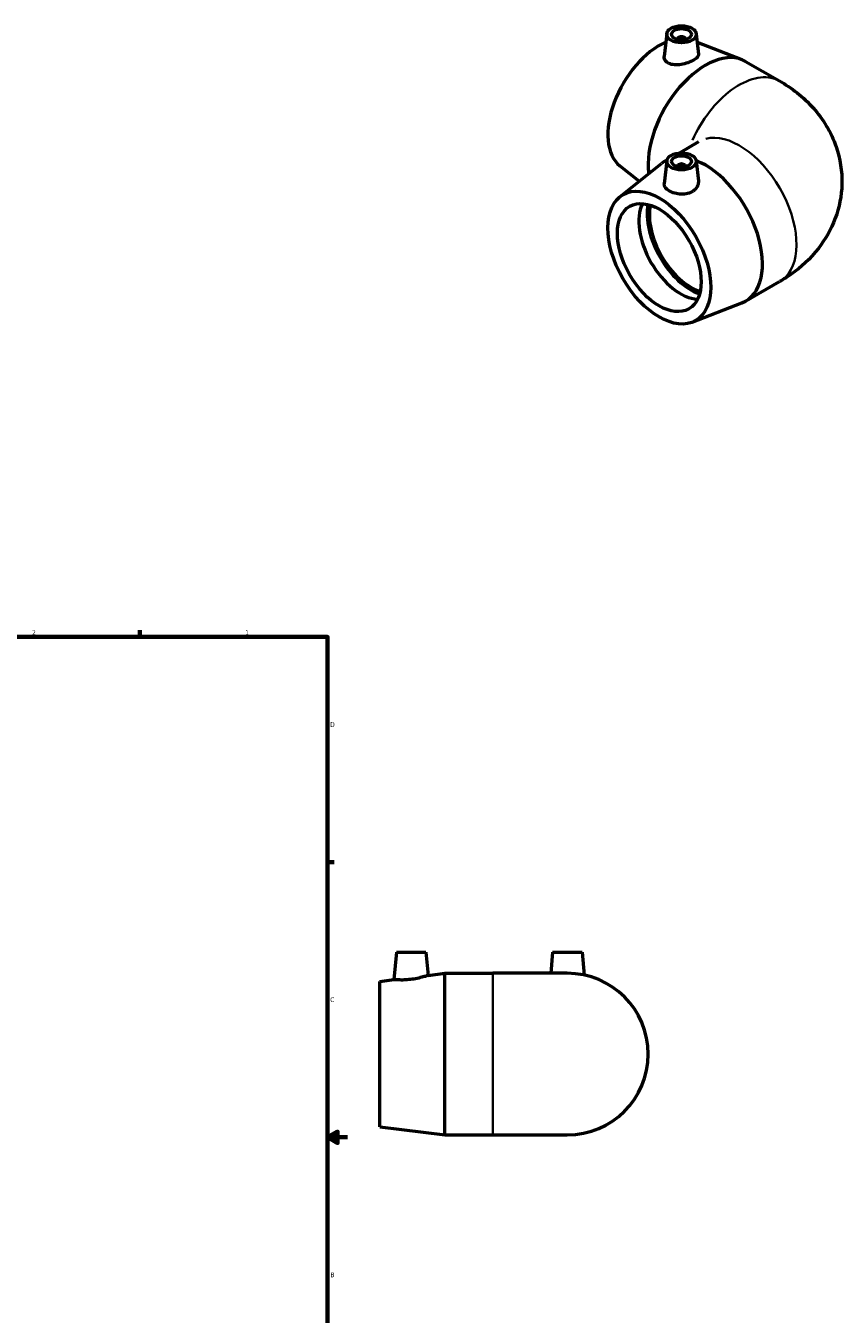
# Model space of a CAD drawing. Header units: inches. Extents: x -1.5 to 43.8, y -18.3 to 33.2.
# Tile 6 of 6: x 27.5 to 43.8, y 7.5 to 33.2. Entities that reach past the tile are written whole.
import ezdxf

# ---------------------------------------------------------------- set-up
doc = ezdxf.new("R2010")
doc.units = ezdxf.units.IN
doc.header["$MEASUREMENT"] = 0
for name, color, linetype, lineweight in [('Border (ANSI)', 7, 'Continuous', 70), ('Visible (ANSI)', 7, 'Continuous', 50), ('Visible Narrow (ANSI)', 7, 'Continuous', 35)]:
    doc.layers.add(name, color=color, linetype=linetype, lineweight=lineweight)
doc.styles.add('Note Text (ANSI)', font='tahoma.ttf')

# ---------------------------------------------------------------- blocks, each defined once
blk = doc.blocks.new('Borders Default Border')
at = {"layer": 'Border (ANSI)'}
for p, q in [((4.25, 21), (4.25, 21.134)), ((8.5, 21), (8.5, 21.134)), ((12.75, 21), (12.75, 21.134)), ((21.25, 21), (21.25, 21.134)), ((25.5, 21), (25.5, 21.134)), ((29.75, 21), (29.75, 21.134)), ((0.5, 16.5), (0.366, 16.5)), ((33.5, 16.5), (33.634, 16.5)), ((0.5, 5.5), (0.366, 5.5)), ((33.5, 5.5), (33.634, 5.5)), ((4.25, 1), (4.25, 0.866)), ((8.5, 1), (8.5, 0.866)), ((12.75, 1), (12.75, 0.866)), ((21.25, 1), (21.25, 0.866)), ((25.5, 1), (25.5, 0.866)), ((29.75, 1), (29.75, 0.866))]:
    blk.add_line(p, q, dxfattribs=at)
at = {"layer": 'Border (ANSI)', "flags": 128}
for points in [[(17, 21.4), (17, 21), (16.885, 21.2), (17.115, 21.2), (17, 21)], [(0.5, 1), (0.5, 21), (33.5, 21), (33.5, 1), (0.5, 1)], [(0.1, 11), (0.5, 11), (0.3, 11.115), (0.3, 10.885), (0.5, 11)], [(33.9, 11), (33.5, 11), (33.7, 11.115), (33.7, 10.885), (33.5, 11)], [(17, 0.6), (17, 1), (16.885, 0.8), (17.115, 0.8), (17, 1)]]:
    blk.add_lwpolyline(points, dxfattribs=at)
at = {"layer": 'Border (ANSI)', "color": 5, "true_color": 0x0000ff, "char_height": 0.0945, "attachment_point": 7, "style": 'Note Text (ANSI)'}
for s, insert in [('8', (2.094, 21.038)), ('7', (6.346, 21.04)), ('6', (10.595, 21.038)), ('5', (14.847, 21.038)), ('4', (19.092, 21.04)), ('3', (23.346, 21.038)), ('2', (27.596, 21.04)), ('1', (31.854, 21.04)), ('D', (0.378, 19.203)), ('D', (33.553, 19.203)), ('C', (0.378, 13.701)), ('C', (33.552, 13.701)), ('B', (0.384, 8.203)), ('B', (33.558, 8.203)), ('A', (0.373, 2.703)), ('A', (33.547, 2.703)), ('8', (2.094, 0.863)), ('7', (6.346, 0.866)), ('6', (10.595, 0.864)), ('5', (14.847, 0.864)), ('4', (19.092, 0.866)), ('3', (23.346, 0.864)), ('2', (27.596, 0.866)), ('1', (31.854, 0.866))]:
    blk.add_mtext(s, dxfattribs=dict(at, insert=insert))

msp = doc.modelspace()

# ---------------------------------------------------------------- linework, layer by layer
at = {"layer": 'Visible (ANSI)'}
for p, q in [((40.275, 33.057), (40.226, 32.602)), ((40.864, 33.057), (40.908, 32.648)), ((40.491, 32.95), (40.491, 32.943)), ((40.648, 32.95), (40.648, 32.943)), ((40.882, 32.887), (41.777, 32.539)), ((41.852, 32.504), (42.531, 32.113)), ((40.521, 30.673), (40.919, 30.902)), ((39.34, 29.8), (40.172, 30.465)), ((39.34, 30.416), (39.725, 30.108)), ((40.275, 30.516), (40.226, 30.06)), ((40.24, 30.511), (40.278, 30.534)), ((40.491, 30.409), (40.491, 30.402)), ((40.648, 30.409), (40.648, 30.402)), ((40.864, 30.516), (40.907, 30.114)), ((41.852, 27.712), (42.531, 28.103)), ((40.785, 27.291), (41.777, 27.677)), ((34.874, 14.703), (34.826, 14.152)), ((34.874, 14.703), (35.465, 14.703)), ((35.465, 14.703), (35.506, 14.237)), ((37.994, 14.703), (37.957, 14.278)), ((37.994, 14.703), (38.585, 14.703)), ((38.585, 14.703), (38.625, 14.243)), ((35.506, 14.237), (35.843, 14.278)), ((35.843, 11.048), (35.843, 14.278)), ((35.843, 14.278), (36.803, 14.278)), ((38.289, 14.278), (36.803, 14.278)), ((34.543, 14.117), (34.826, 14.152)), ((34.543, 11.21), (34.543, 14.117)), ((34.543, 11.21), (35.843, 11.048)), ((35.843, 11.048), (36.803, 11.048)), ((36.803, 11.048), (38.289, 11.048))]:
    msp.add_line(p, q, dxfattribs=at)
msp.add_arc((38.289, 12.663), 1.615, 270, 90, dxfattribs=at)
for centre, major_axis, ratio in [((40.57, 33.046), (-0.295, 0), 0.575862), ((40.57, 33.046), (0.197, 0), 0.575862), ((40.57, 30.506), (0.295, 0), 0.575862), ((40.57, 30.506), (-0.197, 0), 0.575862), ((40.127, 28.583), (-0.725, 1.26), 0.578093), ((40.127, 28.583), (-0.59, 1.025), 0.578093)]:
    msp.add_ellipse(centre, major_axis=major_axis, ratio=ratio, dxfattribs=at)
for centre, major_axis, ratio, start_param, end_param in [((40.57, 32.95), (-0.0787, 0), 0.575862, 2.972903, 6.451874), ((40.127, 31.634), (-0.725, -1.26), 0.578093, 3.798118, 6.195057), ((41.046, 31.104), (0.806, 1.4), 0.578093, 0, 2.501008), ((41.046, 29.112), (-0.806, 1.4), 0.578093, 6.237427, 6.371313), ((40.57, 30.409), (-0.0787, 0), 0.575862, 2.972903, 6.451874), ((41.046, 29.112), (0.806, -1.4), 0.578093, 6.195057, 8.801434), ((40.553, 28.828), (0.59, -1.025), 0.578093, 3.509337, 5.915441), ((40.766, 28.951), (-0.622, 1.081), 0.578093, 0.594965, 2.546628), ((40.766, 28.951), (-0.59, 1.025), 0.578093, 0.569567, 2.572025)]:
    msp.add_ellipse(centre, major_axis=major_axis, ratio=ratio, start_param=start_param, end_param=end_param, dxfattribs=at)
for points, knots in [([(40.318, 32.463), (40.289, 32.476), (40.264, 32.496), (40.232, 32.541), (40.225, 32.568), (40.226, 32.596), (40.226, 32.599), (40.226, 32.602)], [0, 0, 0, 0, 0.320316, 0.320316, 0.6406321, 0.6406321, 0.6803078, 0.6803078, 0.6803078, 0.6803078]), ([(40.908, 32.648), (40.908, 32.646), (40.908, 32.644), (40.908, 32.625), (40.9, 32.605), (40.865, 32.566), (40.838, 32.546), (40.776, 32.51), (40.737, 32.492), (40.652, 32.462), (40.606, 32.451), (40.519, 32.436), (40.473, 32.433), (40.387, 32.439), (40.348, 32.449), (40.318, 32.463)], [3.214095, 3.214095, 3.214095, 3.214095, 3.251136, 3.251136, 3.584872, 3.584872, 3.918609, 3.918609, 4.252346, 4.252346, 4.586082, 4.586082, 4.926859, 4.926859, 5.267636, 5.267636, 5.267636, 5.267636]), ([(42.531, 32.113), (42.767, 31.977), (42.999, 31.802), (43.391, 31.359), (43.556, 31.1), (43.739, 30.564), (43.781, 30.308), (43.768, 29.816), (43.721, 29.582), (43.558, 29.142), (43.439, 28.939), (43.14, 28.555), (42.954, 28.387), (42.685, 28.197), (42.608, 28.148), (42.531, 28.103)], [4.712389, 4.712389, 4.712389, 4.712389, 5.026548, 5.026548, 5.303814, 5.303814, 5.512847, 5.512847, 5.707103, 5.707103, 5.918555, 5.918555, 6.180036, 6.180036, 6.283185, 6.283185, 6.283185, 6.283185]), ([(40.803, 29.911), (40.773, 29.891), (40.734, 29.874), (40.651, 29.853), (40.606, 29.849), (40.522, 29.852), (40.477, 29.859), (40.394, 29.882), (40.357, 29.898), (40.297, 29.932), (40.271, 29.953), (40.235, 29.998), (40.226, 30.022), (40.225, 30.051), (40.225, 30.055), (40.226, 30.06)], [0, 0, 0, 0, 0.320316, 0.320316, 0.640632, 0.640632, 0.962711, 0.962711, 1.284791, 1.284791, 1.60687, 1.60687, 1.928949, 1.928949, 1.995929, 1.995929, 1.995929, 1.995929]), ([(40.907, 30.114), (40.908, 30.107), (40.908, 30.101), (40.908, 30.062), (40.899, 30.026), (40.863, 29.962), (40.835, 29.933), (40.803, 29.911)], [4.51608, 4.51608, 4.51608, 4.51608, 4.5860823, 4.5860823, 4.9268594, 4.9268594, 5.2676365, 5.2676365, 5.2676365, 5.2676365]), ([(35.506, 14.237), (35.506, 14.237), (35.497, 14.233), (35.461, 14.222), (35.435, 14.213), (35.373, 14.196), (35.334, 14.186), (35.248, 14.167), (35.201, 14.16), (35.156, 14.154)], [3.918609, 3.918609, 3.918609, 3.918609, 4.252346, 4.252346, 4.586082, 4.586082, 4.926859, 4.926859, 5.267636, 5.267636, 5.267636, 5.267636]), ([(35.156, 14.154), (35.115, 14.149), (35.07, 14.146), (34.989, 14.143), (34.951, 14.144), (34.893, 14.146), (34.868, 14.148), (34.834, 14.151), (34.826, 14.152), (34.826, 14.152)], [0, 0, 0, 0, 0.320316, 0.320316, 0.640632, 0.640632, 0.962711, 0.962711, 1.284791, 1.284791, 1.284791, 1.284791])]:
    msp.add_open_spline(points, degree=3, knots=knots, dxfattribs=at)
at = {"layer": 'Visible Narrow (ANSI)'}
msp.add_line((36.803, 11.068), (36.803, 14.259), dxfattribs=at)
for centre, major_axis, start_param, end_param in [((41.725, 30.713), (0.806, 1.4), 0.091844, 1.745035), ((41.725, 29.503), (-0.806, 1.4), 3.298672, 6.126106)]:
    msp.add_ellipse(centre, major_axis=major_axis, ratio=0.578093, start_param=start_param, end_param=end_param, dxfattribs=at)

# ---------------------------------------------------------------- block references
msp.add_blockref('Borders Default Border', (0, 0))

doc.saveas('drawing.dxf')
